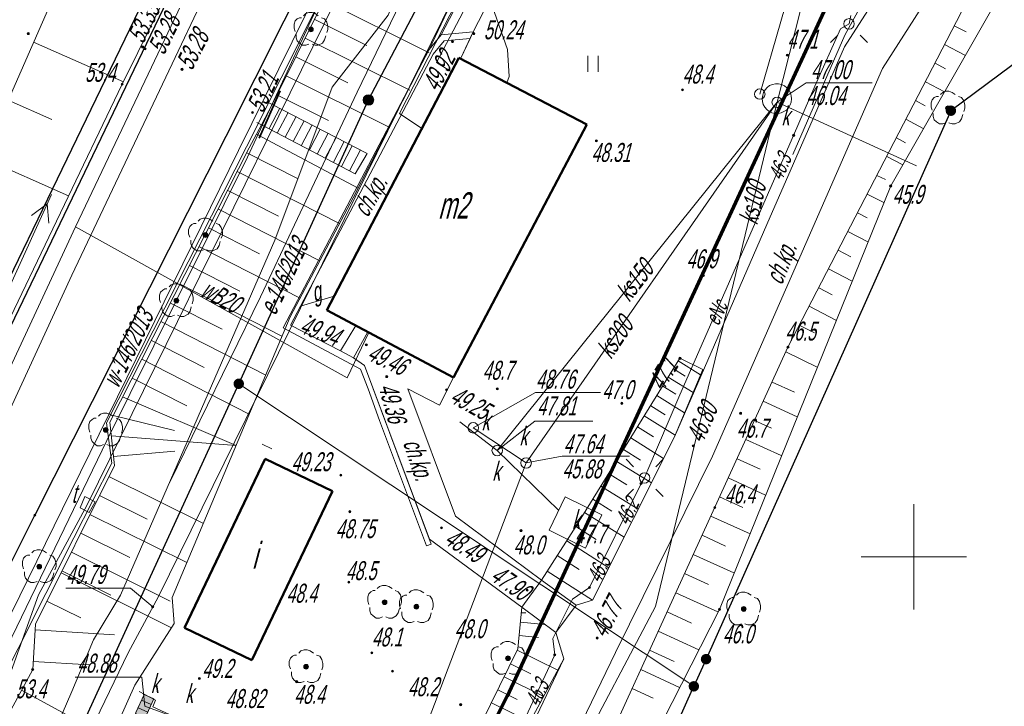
# Model space of a CAD drawing. Header units: millimetres. Extents: x 6567289036 to 6568990308, y 5976640423 to 5977332400.
# Tile 19 of 216: x 6567475559 to 6567522334, y 5976815325 to 5976847912. Entities that reach past the tile are written whole.
import ezdxf

# ---------------------------------------------------------------- set-up
doc = ezdxf.new("R2010")
doc.units = ezdxf.units.MM
doc.layers.add('0_PODKŁADANKI', color=7, linetype='Continuous')
doc.styles.get("Standard").update_dxf_attribs({"font": 'arial.ttf'})

# ---------------------------------------------------------------- blocks, each defined once
blk = doc.blocks.new('L_0_29_2')
at = {"color": 0, "linetype": 'Continuous', "lineweight": 13, "flags": 128}
blk.add_lwpolyline([(0, 0.5), (0, -0.5)], dxfattribs=at)
blk = doc.blocks.new('L_0_29_1')
at = {"color": 0, "linetype": 'Continuous', "lineweight": 13, "flags": 128}
blk.add_lwpolyline([(0, -0.5), (0, 0.5)], dxfattribs=at)
blk = doc.blocks.new('EGBP04_02')
at = {"linetype": 'Continuous', "lineweight": 18}
blk.add_hatch(color=7, dxfattribs=at).paths.add_polyline_path([(0, -0.5, 1), (0, 0.5, 1)])
at = {"color": 0, "linetype": 'Continuous', "lineweight": 18}
blk.add_circle((0, 0), 0.5, dxfattribs=at)
blk = doc.blocks.new('EGBP04_03')
at = {"linetype": 'Continuous', "lineweight": 13}
for color, points in [(7, [(0, -0.5, 1), (0, 0.5, 1)]), (0, [(0, -0.1, 1), (0, 0.1, 1)])]:
    blk.add_hatch(color=color, dxfattribs=at).paths.add_polyline_path(points)
at = {"color": 0, "linetype": 'Continuous', "lineweight": 13}
blk.add_circle((0, 0), 0.1, dxfattribs=at)
blk = doc.blocks.new('RTPW01')
at = {"linetype": 'Continuous', "lineweight": 13}
blk.add_hatch(color=0, dxfattribs=at).paths.add_polyline_path([(0, -0.1, 1), (0, 0.1, 1)])
at = {"color": 0, "linetype": 'Continuous', "lineweight": 13}
blk.add_circle((0, 0), 0.1, dxfattribs=at)
blk = doc.blocks.new('SUUS22_01')
at = {"color": 0, "linetype": 'Continuous', "lineweight": 13}
blk.add_circle((0, 0), 0.5, dxfattribs=at)
blk = doc.blocks.new('SUUS05')
at = {"linetype": 'Continuous', "lineweight": 18}
blk.add_hatch(color=7, dxfattribs=at).paths.add_polyline_path([(-1, 0.5), (-1, -0.5), (1, -0.5), (1, 0.5), (-0.9, 0.5)])
at = {"color": 0, "linetype": 'Continuous', "lineweight": 18, "flags": 128}
for points in [[(-1, 0.5), (-1, -0.5), (1, -0.5), (1, 0.5), (-0.9, 0.5)], [(-0.4, 0.5), (-0.4, -0.5)]]:
    blk.add_lwpolyline(points, close=True, dxfattribs=at)
blk.add_lwpolyline([(0.4, 0.5), (0.4, -0.5)], dxfattribs=at)
blk = doc.blocks.new('SUPE04')
at = {"color": 0, "linetype": 'Continuous', "lineweight": 18, "flags": 128}
for points in [[(0.5, 0), (10, 0)], [(9, 0), (7.4, 0.9)], [(9, 0), (7.4, -0.9)]]:
    blk.add_lwpolyline(points, dxfattribs=at)
blk = doc.blocks.new('SUPS01_08')
at = {"linetype": 'Continuous', "lineweight": 13}
blk.add_hatch(color=0, dxfattribs=at).paths.add_polyline_path([(0, -0.1, 1), (0, 0.1, 1)])
at = {"color": 0, "linetype": 'Continuous', "lineweight": 13}
blk.add_circle((0, 0), 0.1, dxfattribs=at)
blk = doc.blocks.new('OBOP02_01')
at = {"linetype": 'Continuous', "lineweight": 13}
blk.add_hatch(color=0, dxfattribs=at).paths.add_polyline_path([(0, -0.224, 1), (0, 0.224, 1)])
at = {"color": 0, "linetype": 'Continuous', "lineweight": 18, "flags": 128}
for points in [[(-0.9, 1.1), (-1.1, 1.1), (-1.3, 1), (-1.5, 0.8), (-1.6, 0.5), (-1.6, 0.1), (-1.5, -0.2)], [(0.7, 1.3), (0.4, 1.5), (0.1, 1.6), (-0.2, 1.6), (-0.5, 1.5), (-0.7, 1.3)], [(1.5, -0.3), (1.6, 0), (1.6, 0.3), (1.5, 0.7), (1.3, 1), (1, 1.1)], [(-1.4, -0.5), (-1.4, -0.8), (-1.3, -1.1), (-1.1, -1.3), (-0.8, -1.5), (-0.5, -1.5), (-0.2, -1.4)], [(0.1, -1.4), (0.4, -1.5), (0.7, -1.5), (1.1, -1.3), (1.3, -1), (1.4, -0.6)]]:
    blk.add_lwpolyline(points, dxfattribs=at)
at = {"color": 0, "linetype": 'Continuous', "lineweight": 13}
blk.add_circle((0, 0), 0.224, dxfattribs=at)
blk = doc.blocks.new('PTTU04_1')
at = {"color": 0, "linetype": 'Continuous', "lineweight": 18, "flags": 128}
for points in [[(-0.5, 0.7), (-0.5, -0.8)], [(0.5, 0.7), (0.5, -0.8)]]:
    blk.add_lwpolyline(points, dxfattribs=at)
blk = doc.blocks.new('RTPW02')
at = {"linetype": 'Continuous', "lineweight": 13}
blk.add_hatch(color=0, dxfattribs=at).paths.add_polyline_path([(0, -0.1, 1), (0, 0.1, 1)])
at = {"color": 0, "linetype": 'Continuous', "lineweight": 13}
blk.add_circle((0, 0), 0.1, dxfattribs=at)

msp = doc.modelspace()

# ---------------------------------------------------------------- linework, layer by layer
at = {"layer": '0_PODKŁADANKI', "linetype": 'Continuous', "lineweight": 18, "flags": 128}
for points in [[(6567480346.345362, 5976820602.753954), (6567487686.345362, 5976837452.753954), (6567490396.345362, 5976844702.753954), (6567493066.345362, 5976848132.753954), (6567498106.345362, 5976860252.753954), (6567502946.345362, 5976867632.753954), (6567511786.345362, 5976885232.753954), (6567512606.345362, 5976891732.753954), (6567504026.345362, 5976897192.753953), (6567498716.345362, 5976902232.753954), (6567495126.345362, 5976908132.753954), (6567471616.345362, 5976929802.753954), (6567441046.345362, 5976957112.753954), (6567405036.345362, 5976990362.753954), (6567410676.345362, 5976997712.753954), (6567430122.345362, 5977021151.753954)], [(6567482146.345362, 5976820532.753954), (6567504466.345362, 5976865822.753954), (6567513556.345362, 5976883092.753954), (6567502276.345362, 5976890062.753954), (6567497136.345362, 5976896012.753954), (6567492996.345362, 5976899202.753954), (6567480296.345362, 5976917192.753953), (6567463066.345362, 5976932382.753954), (6567438856.345362, 5976950062.753954)], [(6567470116.345362, 5976820702.753954), (6567478206.345362, 5976838082.753954), (6567497636.345362, 5976878882.753954), (6567507256.345362, 5976899352.753954), (6567512766.345362, 5976908482.753954)], [(6567476446.345362, 5976820612.753954), (6567478766.345362, 5976824892.753954), (6567504476.345362, 5976877052.753954), (6567512466.345362, 5976892242.753954), (6567513036.345362, 5976895822.753954), (6567516226.345362, 5976901692.753953), (6567518906.345362, 5976905022.753954)], [(6567496066.345362, 5976845442.753953), (6567495356.345362, 5976845882.753954), (6567503246.345362, 5976860862.753954), (6567513866.345362, 5976886252.753954)], [(6567498306.345362, 5976878652.753954), (6567489036.345362, 5976858962.753954), (6567478036.345362, 5976835782.753954), (6567471066.345362, 5976820692.753953)], [(6567494656.345362, 5976842742.753954), (6567493606.345362, 5976843462.753954), (6567510356.345362, 5976876182.753954)], [(6567502966.345362, 5976808452.753954), (6567508806.345362, 5976819922.753954), (6567516936.345362, 5976840022.753954), (6567522056.345362, 5976848982.753954), (6567526646.345362, 5976853112.753954), (6567531706.345362, 5976854852.753954), (6567538116.345362, 5976858822.753954), (6567541106.345362, 5976864182.753954), (6567541396.345362, 5976869642.753954), (6567546696.345362, 5976874082.753954)], [(6567498706.345362, 5976844912.753954), (6567498806.345362, 5976845212.753954), (6567498726.345362, 5976846502.753954), (6567497586.345362, 5976849762.753954), (6567496246.345362, 5976852372.753954), (6567492646.345362, 5976856832.753954), (6567490866.345362, 5976859512.753954), (6567489856.345362, 5976863242.753954), (6567491206.345362, 5976869142.753954)], [(6567510716.345362, 5976844382.753954), (6567515706.345362, 5976861632.753954), (6567508066.345362, 5976867952.753954)], [(6567516466.345362, 5976863432.753954), (6567511546.345362, 5976843992.753954), (6567498246.345362, 5976827462.753954)], [(6567512286.345362, 5976841512.753954), (6567514756.345362, 5976847172.753954), (6567518166.345362, 5976853382.753954)], [(6567489996.345362, 5976848832.753954), (6567495006.345362, 5976846342.753954)], [(6567515046.345362, 5976848112.753954), (6567514956.345362, 5976847712.753954), (6567514556.345362, 5976847482.753954), (6567513326.345362, 5976844762.753954), (6567512326.345362, 5976842422.753954), (6567506926.345362, 5976830102.753954), (6567505406.345362, 5976826542.753954), (6567505246.345362, 5976826162.753954), (6567505076.345362, 5976825902.753954), (6567502626.345362, 5976820962.753954)], [(6567489556.345362, 5976847932.753954), (6567492056.345362, 5976846692.753953)], [(6567512326.345362, 5976842422.753954), (6567513326.345362, 5976844762.753954), (6567514556.345362, 5976847482.753954)], [(6567520526.345362, 5976847332.753954), (6567519956.345362, 5976847622.753954)], [(6567489116.345362, 5976847032.753954), (6567494086.345362, 5976844562.753954)], [(6567514426.345362, 5976847182.753954), (6567514073.345361, 5976846829.753954)], [(6567515487.345362, 5976847182.753954), (6567515840.345361, 5976846829.753954)], [(6567476210.211962, 5976846844.216115), (6567480483.672103, 5976844968.678226)], [(6567520466.345362, 5976846222.753954), (6567519496.345362, 5976846742.753954)], [(6567488676.345362, 5976846142.753954), (6567491146.345362, 5976844912.753954)], [(6567519536.345362, 5976845572.753954), (6567519046.345362, 5976845852.753954)], [(6567488216.345362, 5976845252.753954), (6567493146.345362, 5976842802.753954)], [(6567511546.345362, 5976843992.753954), (6567512926.345362, 5976844912.753954), (6567516063.345362, 5976844912.753954)], [(6567519486.345362, 5976844482.753954), (6567518586.345362, 5976844962.753954)], [(6567487776.345362, 5976844352.753954), (6567490236.345362, 5976843132.753954)], [(6567475004.57342, 5976844097.138446), (6567477093.583185, 5976843180.313009)], [(6567487556.345362, 5976843892.753954), (6567487046.345362, 5976842922.753954)], [(6567492066.345362, 5976841562.753954), (6567487556.345362, 5976843892.753954)], [(6567511546.345362, 5976843992.753954), (6567499616.345362, 5976826872.753954)], [(6567505766.345362, 5976820062.753954), (6567511546.345362, 5976843992.753954)], [(6567518166.345362, 5976840972.753954), (6567511546.345362, 5976843992.753954)], [(6567518576.345362, 5976843822.753954), (6567518116.345362, 5976844072.753954)], [(6567487416.345362, 5976842742.753954), (6567487916.345362, 5976843712.753954)], [(6567487796.345362, 5976842532.753954), (6567488306.345362, 5976843502.753954)], [(6567488166.345362, 5976842342.753954), (6567488686.345362, 5976843312.753954)], [(6567487046.345362, 5976842922.753954), (6567491496.345362, 5976840602.753954)], [(6567488556.345362, 5976842132.753954), (6567489066.345362, 5976843112.753954)], [(6567488936.345362, 5976841932.753954), (6567489446.345362, 5976842922.753954)], [(6567518486.345362, 5976842742.753954), (6567517656.345362, 5976843192.753953)], [(6567486816.345362, 5976842482.753954), (6567491646.345362, 5976839922.753954)], [(6567489326.345362, 5976841742.753954), (6567489826.345362, 5976842722.753954)], [(6567489696.345362, 5976841532.753954), (6567490216.345362, 5976842522.753954)], [(6567490076.345362, 5976841342.753954), (6567490586.345362, 5976842322.753954)], [(6567490466.345362, 5976841142.753954), (6567490976.345362, 5976842132.753954)], [(6567490846.345362, 5976840942.753953), (6567491356.345362, 5976841932.753954)], [(6567517636.345362, 5976842072.753954), (6567517206.345362, 5976842302.753954)], [(6567486346.345362, 5976841592.753954), (6567488786.345362, 5976840362.753954)], [(6567491226.345362, 5976840742.753954), (6567491746.345362, 5976841742.753954)], [(6567491496.345362, 5976840602.753954), (6567492066.345362, 5976841562.753954)], [(6567517506.345362, 5976841022.753954), (6567516746.345362, 5976841412.753954)], [(6567473798.934877, 5976841350.060781), (6567477882.8704, 5976839557.701531)], [(6567485896.345362, 5976840712.753954), (6567490756.345362, 5976838232.753954)], [(6567516696.345362, 5976840322.753954), (6567516276.345362, 5976840522.753954)], [(6567485446.345362, 5976839812.753954), (6567487856.345362, 5976838582.753954)], [(6567516606.345362, 5976839232.753954), (6567515816.345362, 5976839632.753954)], [(6567484996.345362, 5976838922.753954), (6567489816.345362, 5976836462.753954)], [(6567515826.345362, 5976838512.753954), (6567515356.345362, 5976838752.753954)], [(6567478206.345362, 5976838082.753954), (6567491116.345362, 5976830912.753954), (6567492146.345362, 5976833062.753954)], [(6567484526.345362, 5976838032.753954), (6567486946.345362, 5976836802.753954)], [(6567515856.345362, 5976837362.753954), (6567514906.345362, 5976837852.753954)], [(6567484076.345362, 5976837142.753954), (6567488876.345362, 5976834692.753953)], [(6567515036.345362, 5976836662.753954), (6567514436.345362, 5976836972.753954)], [(6567483626.345362, 5976836252.753954), (6567486016.345362, 5976835032.753954)], [(6567515106.345362, 5976835502.753954), (6567513976.345362, 5976836092.753954)], [(6567483176.345362, 5976835352.753954), (6567488016.345362, 5976832892.753954)], [(6567514156.345362, 5976834852.753954), (6567513516.345362, 5976835192.753953)], [(6567482716.345362, 5976834462.753954), (6567485176.345362, 5976833222.753954)], [(6567490506.345362, 5976834782.753954), (6567488946.345362, 5976834332.753954)], [(6567514336.345362, 5976833652.753954), (6567513066.345362, 5976834312.753954)], [(6567482266.345362, 5976833582.753954), (6567487246.345362, 5976831042.753954)], [(6567513316.345362, 5976833052.753954), (6567512596.345362, 5976833412.753954)], [(6567481816.345362, 5976832682.753954), (6567484326.345362, 5976831402.753954)], [(6567513446.345362, 5976831422.753954), (6567511956.345362, 5976832142.753954)], [(6567481366.345362, 5976831792.753954), (6567486466.345362, 5976829192.753953)], [(6567506846.345362, 5976831722.753954), (6567507906.345362, 5976831062.753954)], [(6567506616.345362, 5976831342.753954), (6567507176.345362, 5976830992.753954)], [(6567480896.345362, 5976830902.753954), (6567483496.345362, 5976829582.753954)], [(6567506366.345362, 5976830942.753953), (6567507546.345362, 5976830212.753954)], [(6567511306.345362, 5976830712.753954), (6567512366.345362, 5976830232.753954)], [(6567497106.345362, 5976828542.753954), (6567500066.345362, 5976830222.753954), (6567503158.345362, 5976830222.753954)], [(6567506106.345362, 5976830512.753954), (6567506726.345362, 5976830132.753954)], [(6567480446.345362, 5976830012.753954), (6567485836.345362, 5976827702.753954)], [(6567505826.345362, 5976830072.753954), (6567507146.345362, 5976829252.753954)], [(6567512486.345362, 5976829062.753954), (6567510876.345362, 5976829812.753954)], [(6567505536.345362, 5976829592.753954), (6567506226.345362, 5976829162.753954)], [(6567479996.345362, 5976829122.753954), (6567482916.345362, 5976828412.753954)], [(6567496476.345362, 5976828822.753954), (6567498246.345362, 5976827462.753954), (6567501166.345362, 5976824622.753954)], [(6567498246.345362, 5976827462.753954), (6567500026.345362, 5976828862.753954), (6567502786.345362, 5976828862.753954)], [(6567505226.345362, 5976829102.753954), (6567506696.345362, 5976828192.753953)], [(6567511276.345362, 5976828522.753954), (6567510466.345362, 5976828892.753954)], [(6567497106.345362, 5976828542.753954), (6567499616.345362, 5976826872.753954)], [(6567504906.345362, 5976828592.753954), (6567505666.345362, 5976828112.753954)], [(6567479916.345362, 5976828162.753954), (6567485836.345362, 5976827702.753954)], [(6567504586.345362, 5976828062.753954), (6567506146.345362, 5976827082.753954)], [(6567511736.345362, 5976827222.753954), (6567510056.345362, 5976827992.753954)], [(6567480006.345362, 5976827172.753954), (6567482926.345362, 5976827432.753954)], [(6567504246.345362, 5976827512.753954), (6567505056.345362, 5976827012.753954)], [(6567499616.345362, 5976826872.753954), (6567501336.345362, 5976827192.753953), (6567504530.345362, 5976827192.753953)], [(6567503896.345362, 5976826952.753954), (6567505566.345362, 5976825922.753954)], [(6567504716.345362, 5976826693.753956), (6567504363.345362, 5976827046.753954)], [(6567505777.345362, 5976826693.753956), (6567506130.345362, 5976827046.753954)], [(6567509636.345362, 5976827072.753954), (6567510736.345362, 5976826582.753954)], [(6567499616.345362, 5976826872.753954), (6567487986.345362, 5976796262.753954)], [(6567479796.345362, 5976826232.753954), (6567484286.345362, 5976824002.753954)], [(6567503536.345362, 5976826372.753954), (6567504396.345362, 5976825842.753954)], [(6567510986.345362, 5976825352.753954), (6567509216.345362, 5976826172.753954)], [(6567503166.345362, 5976825772.753954), (6567504936.345362, 5976824672.753954)], [(6567504716.345362, 5976825632.753954), (6567504363.345362, 5976825279.753954)], [(6567505777.345362, 5976825632.753954), (6567506130.345362, 5976825279.753954)], [(6567479356.345362, 5976825332.753954), (6567481616.345362, 5976824202.753954)], [(6567502786.345362, 5976825162.753954), (6567503696.345362, 5976824592.753954)], [(6567508806.345362, 5976825262.753954), (6567509906.345362, 5976824752.753954)], [(6567478896.345362, 5976824432.753954), (6567483496.345362, 5976822152.753954)], [(6567502386.345362, 5976824522.753954), (6567504276.345362, 5976823352.753954)], [(6567510256.345362, 5976823502.753954), (6567508396.345362, 5976824342.753954)], [(6567501976.345362, 5976823862.753954), (6567502946.345362, 5976823242.753954)], [(6567478456.345362, 5976823542.753954), (6567480786.345362, 5976822392.753954)], [(6567501546.345362, 5976823182.753954), (6567503546.345362, 5976821902.753954)], [(6567507976.345362, 5976823442.753953), (6567509096.345362, 5976822922.753954)], [(6567478016.345362, 5976822642.753954), (6567482706.345362, 5976820312.753954)], [(6567501096.345362, 5976822482.753954), (6567502136.345362, 5976821812.753954)], [(6567509486.345362, 5976821662.753954), (6567507556.345362, 5976822522.753954)], [(6567477522.067331, 5976821663.92367), (6567482774.195398, 5976819048.322042)], [(6567477566.345362, 5976821752.753954), (6567479886.345362, 5976820602.753954)], [(6567500616.345362, 5976821732.753954), (6567502766.345362, 5976820362.753954)], [(6567507146.345362, 5976821622.753954), (6567508276.345362, 5976821102.753954)], [(6567481876.345362, 5976820042.753954), (6567480816.345362, 5976820932.753954), (6567477743.345362, 5976820932.753954)], [(6567502626.345362, 5976820962.753954), (6567501826.345362, 5976820412.753954), (6567500886.345362, 5976818542.753954), (6567500976.345362, 5976817762.753954), (6567498316.345362, 5976812092.753954), (6567494526.345362, 5976803922.753954), (6567494286.345362, 5976803502.753954)], [(6567476446.345362, 5976820612.753954), (6567474606.345362, 5976815492.753954), (6567472876.345362, 5976811702.753954), (6567471046.345362, 5976808072.753954), (6567469506.345362, 5976804962.753954), (6567467976.345362, 5976801952.753954), (6567466516.345362, 5976799092.753954), (6567465066.345362, 5976796142.753954), (6567463986.345362, 5976793832.753954), (6567462256.345362, 5976790252.753954), (6567460636.345362, 5976787002.753954), (6567458586.345362, 5976783072.753954), (6567457166.345362, 5976778992.753954)], [(6567480346.345362, 5976820602.753954), (6567479066.345362, 5976818482.753954), (6567478036.345362, 5976816032.753954), (6567477116.345362, 5976813902.753954), (6567476616.345362, 5976812682.753954), (6567475216.345362, 5976809562.753954), (6567474516.345362, 5976808292.753954), (6567472426.345362, 5976804412.753954), (6567471016.345362, 5976801882.753954), (6567470146.345362, 5976800432.753954), (6567469146.345362, 5976798652.753954), (6567467656.345362, 5976795982.753954), (6567465936.345362, 5976792432.753954), (6567464336.345362, 5976789332.753954), (6567463256.345362, 5976787132.753954), (6567461866.345362, 5976784452.753954), (6567460176.345362, 5976781222.753954), (6567458476.345362, 5976777772.753954)], [(6567482146.345362, 5976820532.753954), (6567480706.345362, 5976817862.753954), (6567479166.345362, 5976814652.753954), (6567478486.345362, 5976813092.753954), (6567477206.345362, 5976810522.753954), (6567475736.345362, 5976807612.753954), (6567474326.345362, 5976804902.753954), (6567472676.345362, 5976801482.753954), (6567470816.345362, 5976797782.753954), (6567468736.345362, 5976793522.753954), (6567466966.345362, 5976789862.753954), (6567465176.345362, 5976786432.753954), (6567464706.345362, 5976785322.753954), (6567461586.345362, 5976779222.753954)], [(6567501826.345362, 5976820412.753954), (6567500886.345362, 5976818542.753954)], [(6567508726.345362, 5976819802.753954), (6567506736.345362, 5976820702.753954)], [(6567505766.345362, 5976820062.753954), (6567501876.345362, 5976812722.753954), (6567499036.345362, 5976807082.753954), (6567497256.345362, 5976803172.753954), (6567495516.345362, 5976798852.753954), (6567494006.345362, 5976795472.753954), (6567493446.345362, 5976793922.753954), (6567490996.345362, 5976788162.753954), (6567485656.345362, 5976775352.753954), (6567484836.345362, 5976771452.753954), (6567483686.345362, 5976765692.753953), (6567482776.345362, 5976760932.753954), (6567482286.345362, 5976758112.753954), (6567481576.345362, 5976754832.753954), (6567480616.345362, 5976750252.753954), (6567480386.345362, 5976749012.753954), (6567465696.345362, 5976721332.753954), (6567453616.345362, 5976721992.753954), (6567437686.345362, 5976719322.753954)], [(6567476853.387566, 5976820321.214703), (6567478458.826458, 5976819521.693341)], [(6567499386.345362, 5976819762.753954), (6567499596.345362, 5976819752.753954)], [(6567506316.345362, 5976819802.753954), (6567507466.345362, 5976819272.753954)], [(6567476289.876891, 5976818950.390818), (6567480064.26535, 5976818722.171982)], [(6567499346.345362, 5976819322.753954), (6567500496.345362, 5976819212.753954)], [(6567499286.345362, 5976818682.753954), (6567500206.345362, 5976818592.753954)], [(6567507826.345362, 5976818002.753954), (6567505896.345362, 5976818892.753954)], [(6567499186.345362, 5976817982.753954), (6567501116.345362, 5976817032.753954)], [(6567505486.345362, 5976817982.753954), (6567506646.345362, 5976817442.753953)], [(6567476199.344562, 5976817453.125344), (6567478870.999237, 5976817291.583434)], [(6567498876.345362, 5976817342.753954), (6567499836.345362, 5976816872.753954)], [(6567481496.345362, 5976815332.753954), (6567481366.345362, 5976816712.753954), (6567478197.345362, 5976816712.753954)], [(6567498576.345362, 5976816722.753954), (6567500456.345362, 5976815792.753954)], [(6567506906.345362, 5976816222.753954), (6567505066.345362, 5976817072.753954)], [(6567505646.345362, 5976815712.753954), (6567504656.345362, 5976816162.753954)], [(6567475643.287267, 5976816088.954084), (6567479890.717216, 5976813787.54403)], [(6567498266.345362, 5976816102.753954), (6567499196.345362, 5976815642.753954)], [(6567481496.345362, 5976815332.753954), (6567483436.345362, 5976814622.753954), (6567482086.345362, 5976811722.753954), (6567479386.345362, 5976805912.753954), (6567473106.345362, 5976792452.753954), (6567472896.345362, 5976792002.753954), (6567471716.345362, 5976789462.753954), (6567464356.345362, 5976773692.753953), (6567463876.345362, 5976772642.753954)], [(6567497966.345362, 5976815492.753954), (6567499806.345362, 5976814592.753954)]]:
    msp.add_lwpolyline(points, dxfattribs=at)
at = {"layer": '0_PODKŁADANKI', "lineweight": 70, "flags": 128}
msp.add_lwpolyline([(6567404736.345362, 5976739422.753954), (6567351762.778372, 5976777404.141075), (6567366146.075858, 5976800736.645169), (6567331457.154829, 5976823648.519215), (6567352156.941767, 5976859663.035738), (6567388004.251012, 5976922023.146966), (6567434454.322674, 5977002407.900146), (6567546736.345362, 5976901322.753954), (6567526086.345362, 5976874932.753954), (6567498709.432438, 5976815801.160638), (6567474536.620397, 5976767698.485344), (6567446143.972124, 5976711666.871627)], close=True, dxfattribs=at)
at = {"layer": '0_PODKŁADANKI', "lineweight": 18, "flags": 128}
for points in [[(6567449134.817936, 5976779404.531639), (6567454236.345362, 5976777252.753954), (6567464506.345362, 5976798032.753954), (6567467016.345362, 5976803182.753954), (6567478006.345362, 5976825532.753954), (6567485946.345362, 5976841702.753954), (6567494236.345362, 5976858472.753954), (6567499396.345362, 5976869502.753954), (6567502465.989774, 5976876243.240166), (6567511319.540383, 5976895478.272625), (6567514516.345362, 5976900872.753954), (6567516966.608269, 5976904885.300871), (6567519686.345362, 5976908172.753954), (6567522786.345362, 5976911422.753954), (6567524396.345362, 5976912882.753954), (6567525986.345362, 5976914212.753954), (6567532386.345364, 5976917612.753954)], [(6567519650.446234, 5976908129.361268), (6567520046.345362, 5976907792.753954), (6567517826.345362, 5976905112.753954), (6567513976.345362, 5976898922.753954), (6567512086.345362, 5976895132.753954), (6567506336.345362, 5976883212.753954), (6567501966.345362, 5976873542.753954), (6567494286.345362, 5976857822.753954), (6567489921.774388, 5976849030.083811), (6567486386.345364, 5976841392.753954), (6567479696.345362, 5976827932.753954), (6567472706.345362, 5976813502.753954), (6567466666.345362, 5976801302.753954), (6567460756.345362, 5976789072.753954), (6567453626.345362, 5976774502.753954), (6567449662.205529, 5976776664.751998)], [(6567512236.345362, 5976895652.753954), (6567511886.345362, 5976894862.753954), (6567508986.345362, 5976889362.753954), (6567502656.345362, 5976876612.753954), (6567501126.345362, 5976873642.753954), (6567500216.345362, 5976871942.753953), (6567493626.345362, 5976858832.753954), (6567485356.345362, 5976842362.753954), (6567476276.345362, 5976824392.753954)], [(6567513236.345362, 5976895252.753954), (6567509926.345362, 5976888842.753954), (6567504076.345362, 5976877152.753954), (6567503606.345362, 5976876142.753954), (6567501146.345362, 5976871402.753954), (6567494586.345362, 5976858302.753954), (6567486326.345362, 5976841882.753954), (6567479676.345362, 5976828772.753954), (6567479936.345362, 5976826862.753954), (6567478136.345362, 5976823322.753954)], [(6567514286.345362, 5976886652.753954), (6567512916.345362, 5976880522.753954), (6567506656.345362, 5976868732.753954), (6567505906.345362, 5976867272.753954), (6567505006.345362, 5976865452.753954), (6567504356.345362, 5976864192.753953), (6567499866.345362, 5976855442.753953), (6567495586.345362, 5976847192.753953), (6567497106.345362, 5976847342.753954), (6567501006.345362, 5976854932.753954), (6567505486.345362, 5976863792.753954), (6567506026.345362, 5976864942.753953), (6567507046.345362, 5976866692.753953), (6567516076.345362, 5976861902.753954)], [(6567503696.345362, 5976876082.753954), (6567501236.345362, 5976871322.753954), (6567494686.345362, 5976858232.753954), (6567487556.345362, 5976843892.753954)], [(6567491396.345362, 5976839452.753954), (6567494916.345362, 5976846332.753954), (6567495006.345362, 5976846502.753954), (6567499376.345362, 5976855742.753954), (6567505916.345362, 5976869102.753954), (6567508386.345362, 5976873702.753954)], [(6567448176.345362, 5976782492.753954), (6567452685.296618, 5976793356.310603), (6567459350.971584, 5976806081.755653), (6567464125.905771, 5976816118.104007), (6567465211.040397, 5976816385.226133), (6567467931.509622, 5976822457.762691), (6567466496.217682, 5976824284.65203), (6567471049.30739, 5976835084.965555), (6567480183.92011, 5976855898.409843), (6567483200.384007, 5976865025.027401), (6567494364.231229, 5976873543.305555)], [(6567535226.345362, 5976870162.753954), (6567525916.345362, 5976859212.753954), (6567524086.345362, 5976857352.753954), (6567523106.345362, 5976857072.753954), (6567522376.345362, 5976856282.753954), (6567522046.345362, 5976855502.753954), (6567518126.345362, 5976851902.753954), (6567514736.345362, 5976846622.753954), (6567511056.345362, 5976838192.753953)], [(6567512906.345362, 5976837282.753954), (6567516546.345362, 5976845602.753954), (6567519706.345362, 5976850532.753954), (6567524856.345362, 5976855312.753954), (6567527046.345362, 5976857382.753954), (6567536866.345362, 5976868832.753954)], [(6567504816.345362, 5976868192.753953), (6567492126.345362, 5976844102.753954)], [(6567482669.918218, 5976825936.841504), (6567486996.345362, 5976834762.753954), (6567491586.345362, 5976844472.753954), (6567495676.345364, 5976852932.753954), (6567502642.162951, 5976867168.938625)], [(6567491306.345362, 5976867062.753954), (6567488546.345362, 5976861272.753954), (6567480426.345362, 5976844852.753954), (6567471626.345362, 5976826532.753954)], [(6567465376.345362, 5976815652.753954), (6567486536.345362, 5976859362.753954)], [(6567491996.345362, 5976781442.753953), (6567497186.345362, 5976793062.753954), (6567502966.345362, 5976808452.753954), (6567508806.345362, 5976819922.753954), (6567516936.345362, 5976840022.753954), (6567522056.345362, 5976848982.753954), (6567526646.345362, 5976853112.753954), (6567531706.345362, 5976854852.753954), (6567538116.345362, 5976858822.753954)], [(6567535276.345362, 5976858602.753954), (6567521446.345362, 5976850492.753954), (6567512056.345362, 5976832372.753954), (6567497726.345362, 5976800982.753954), (6567494216.345362, 5976793792.753954), (6567491116.345362, 5976786012.753954), (6567490366.345362, 5976782512.753954)], [(6567519796.345362, 5976843592.753954), (6567532986.345362, 5976853392.753954)], [(6567496506.345362, 5976846052.753954), (6567497106.345362, 5976847342.753954)], [(6567492126.345362, 5976844102.753954), (6567485966.345362, 5976830632.753954)], [(6567508166.345362, 5976817562.753954), (6567519796.345362, 5976843592.753954)], [(6567487046.345362, 5976842922.753954), (6567486466.345362, 5976841822.753954), (6567479836.345362, 5976828812.753954), (6567480056.345362, 5976826752.753954), (6567476306.345362, 5976819222.753954), (6567476176.345362, 5976817072.753954)], [(6567481028.747219, 5976816329.567313), (6567482903.098593, 5976819249.104954), (6567482806.345362, 5976820492.753954), (6567488406.345362, 5976833802.753954), (6567491396.345362, 5976839452.753954)], [(6567497026.345362, 5976808392.753954), (6567501416.345362, 5976817582.753954), (6567501026.345362, 5976818822.753954), (6567501996.345362, 5976820122.753954), (6567502776.345362, 5976820362.753954), (6567506666.345362, 5976828112.753954), (6567511056.345362, 5976838192.753953)], [(6567512906.345362, 5976837282.753954), (6567508476.345362, 5976827202.753954), (6567503866.345362, 5976817872.753954), (6567498826.345362, 5976807462.753954)], [(6567485966.345362, 5976830632.753954), (6567471896.345362, 5976799982.753954)], [(6567485966.345362, 5976830632.753954), (6567507586.345362, 5976816272.753954)], [(6567476276.345362, 5976824392.753954), (6567466996.345362, 5976805882.753954), (6567457906.345362, 5976787632.753954), (6567448406.345362, 5976768552.753954), (6567440376.345362, 5976752772.753954), (6567430996.345362, 5976734122.753954), (6567421566.345362, 5976715642.753954)], [(6567478136.345362, 5976823322.753954), (6567468856.345362, 5976804912.753954), (6567459866.345362, 5976786642.753954), (6567458416.345362, 5976783862.753954), (6567457606.345362, 5976782242.753954), (6567450356.345362, 5976767582.753954), (6567442226.345362, 5976751812.753954), (6567432846.345362, 5976733172.753954), (6567430656.345362, 5976728772.753954), (6567426796.345362, 5976721092.753954), (6567423396.345362, 5976714652.753954), (6567418288.345362, 5976705684.753954)], [(6567507586.345362, 5976816272.753954), (6567508166.345362, 5976817562.753954)], [(6567476176.345362, 5976817072.753954), (6567469506.345362, 5976804762.753954), (6567460006.345362, 5976786582.753954), (6567458536.345362, 5976783852.753954)], [(6567461956.345362, 5976773432.753954), (6567468986.345362, 5976788772.753954), (6567472306.345362, 5976797562.753954), (6567472411.366419, 5976798291.421489), (6567472858.647405, 5976798079.974679), (6567481028.747219, 5976816329.567313)], [(6567494696.345362, 5976787422.753954), (6567507586.345362, 5976816272.753954)], [(6567481236.345362, 5976816032.753954), (6567482006.345362, 5976815612.753954), (6567481886.345362, 5976815292.753954), (6567492336.345362, 5976810502.753954), (6567489906.345362, 5976805112.753954), (6567490686.345362, 5976804722.753954), (6567489406.345362, 5976801922.753954), (6567488636.345362, 5976802262.753954), (6567482086.345362, 5976788062.753954), (6567482866.345362, 5976787682.753954), (6567481796.345362, 5976785332.753954), (6567480976.345362, 5976785732.753954), (6567476636.345362, 5976775922.753954), (6567478816.345362, 5976774912.753954), (6567483196.345362, 5976784712.753954), (6567481796.345362, 5976785332.753954)]]:
    msp.add_lwpolyline(points, dxfattribs=at)
at = {"layer": '0_PODKŁADANKI', "linetype": 'Continuous', "lineweight": 25, "flags": 128}
for points in [[(6567512236.345362, 5976895652.753954), (6567511886.345362, 5976894862.753954), (6567508986.345362, 5976889362.753954), (6567502656.345362, 5976876612.753954), (6567501126.345362, 5976873642.753954), (6567500216.345362, 5976871942.753953), (6567493626.345362, 5976858832.753954), (6567485356.345362, 5976842362.753954), (6567476276.345362, 5976824392.753954)], [(6567497306.345362, 5976879662.753954), (6567497176.345362, 5976879402.753954), (6567495756.345362, 5976876292.753954), (6567494936.345362, 5976874642.753954), (6567491306.345362, 5976867062.753954), (6567488546.345362, 5976861272.753954), (6567480586.345362, 5976844712.753954), (6567471776.345362, 5976826432.753954)], [(6567492126.345362, 5976844102.753954), (6567504816.345362, 5976868192.753953)], [(6567465376.345362, 5976815652.753954), (6567486536.345362, 5976859362.753954)], [(6567532986.345362, 5976853392.753954), (6567519796.345362, 5976843592.753954)], [(6567485966.345362, 5976830632.753954), (6567492126.345362, 5976844102.753954)], [(6567519796.345362, 5976843592.753954), (6567508166.345362, 5976817562.753954)], [(6567471896.345362, 5976799982.753954), (6567485966.345362, 5976830632.753954)], [(6567421566.345362, 5976715642.753954), (6567430996.345362, 5976734122.753954), (6567440376.345362, 5976752772.753954), (6567448406.345362, 5976768552.753954), (6567457906.345362, 5976787632.753954), (6567466996.345362, 5976805882.753954), (6567476276.345362, 5976824392.753954)], [(6567508166.345362, 5976817562.753954), (6567507586.345362, 5976816272.753954)], [(6567494696.345362, 5976787422.753954), (6567507586.345362, 5976816272.753954)]]:
    msp.add_lwpolyline(points, dxfattribs=at)
at = {"layer": '0_PODKŁADANKI', "linetype": 'Continuous', "lineweight": 18, "flags": 128}
for points in [[(6567497106.345362, 5976847342.753954), (6567496966.345362, 5976847022.753954), (6567495726.345362, 5976846912.753954), (6567495196.345362, 5976846282.753954), (6567488426.345362, 5976833412.753954), (6567490806.345362, 5976832192.753953), (6567491416.345362, 5976831862.753954), (6567491946.345362, 5976831502.753954), (6567495106.345362, 5976823022.753954), (6567494886.345362, 5976822932.753954), (6567492656.345362, 5976828892.753954), (6567492116.345362, 5976830392.753954), (6567491746.345362, 5976831332.753954), (6567488076.345362, 5976833292.753954), (6567495006.345362, 5976846502.753954), (6567495586.345362, 5976847192.753953)], [(6567512226.345362, 5976844152.753954), (6567512206.345362, 5976844002.753954), (6567512166.345362, 5976843872.753954), (6567512096.345362, 5976843742.753954), (6567511996.345362, 5976843632.753954), (6567511866.345362, 5976843552.753954), (6567511736.345362, 5976843492.753954), (6567511586.345362, 5976843462.753954), (6567511446.345362, 5976843462.753954), (6567511296.345362, 5976843492.753954), (6567511166.345362, 5976843562.753954), (6567511056.345362, 5976843652.753954), (6567510956.345362, 5976843762.753954), (6567510886.345362, 5976843892.753954), (6567510846.345362, 5976844022.753954), (6567510826.345362, 5976844172.753954), (6567510856.345362, 5976844322.753954), (6567510896.345362, 5976844452.753954), (6567510966.345362, 5976844582.753954), (6567511066.345362, 5976844692.753953), (6567511186.345362, 5976844782.753954), (6567511316.345362, 5976844832.753954), (6567511466.345362, 5976844862.753954), (6567511606.345362, 5976844862.753954), (6567511756.345362, 5976844832.753954), (6567511886.345362, 5976844772.753954), (6567512006.345362, 5976844672.753954), (6567512106.345362, 5976844562.753954), (6567512176.345362, 5976844432.753954), (6567512216.345362, 5976844302.753954)], [(6567492096.345362, 5976833092.753954), (6567491416.345362, 5976831862.753954), (6567490806.345362, 5976832192.753953), (6567491526.345362, 5976833402.753954)], [(6567478656.345362, 5976825282.753954), (6567479146.345362, 5976825032.753954), (6567478856.345362, 5976824522.753954), (6567478436.345362, 5976824742.753954)], [(6567501476.345362, 5976825262.753954), (6567503216.345362, 5976824412.753954), (6567502446.345362, 5976822832.753954), (6567500716.345362, 5976823682.753954)], [(6567501996.345362, 5976820122.753954), (6567501026.345362, 5976818822.753954), (6567499406.345362, 5976820022.753954), (6567500346.345362, 5976821312.753954)]]:
    msp.add_lwpolyline(points, close=True, dxfattribs=at)
at = {"layer": '0_PODKŁADANKI', "lineweight": 18, "flags": 128}
for points in [[(6567496966.345362, 5976847022.753954), (6567496506.345362, 5976846052.753954), (6567496416.345362, 5976846102.753954), (6567490156.345362, 5976834122.753954), (6567491526.345362, 5976833402.753954), (6567490806.345362, 5976832192.753953), (6567488426.345362, 5976833412.753954), (6567495196.345362, 5976846282.753954), (6567495726.345362, 5976846912.753954)], [(6567492096.345362, 5976833092.753954), (6567496166.345362, 5976830932.753954), (6567495506.345362, 5976829612.753954), (6567493996.345362, 5976830392.753954), (6567496256.345362, 5976824342.753954), (6567500346.345362, 5976821312.753954), (6567499406.345362, 5976820022.753954), (6567495026.345362, 5976823262.753954), (6567491946.345362, 5976831502.753954), (6567491416.345362, 5976831862.753954)], [(6567508006.345362, 5976831302.753954), (6567506666.345362, 5976828112.753954), (6567502776.345362, 5976820362.753954), (6567501996.345362, 5976820122.753954), (6567500346.345362, 5976821312.753954), (6567502006.345362, 5976823902.753954), (6567506926.345362, 5976831842.753954)], [(6567501026.345362, 5976818822.753954), (6567501416.345362, 5976817582.753954), (6567496586.345362, 5976808612.753954), (6567494286.345362, 5976804912.753954), (6567494906.345362, 5976809262.753954), (6567499226.345362, 5976818052.753954), (6567499406.345362, 5976820022.753954)]]:
    msp.add_lwpolyline(points, close=True, dxfattribs=at)
at = {"layer": '0_PODKŁADANKI', "linetype": 'Continuous', "lineweight": 50, "flags": 128}
for points in [[(6567490156.345362, 5976834122.753954), (6567496416.345362, 5976846102.753954)], [(6567496416.345362, 5976846102.753954), (6567502496.345362, 5976842942.753953)], [(6567502496.345362, 5976842942.753953), (6567496166.345362, 5976830932.753954)], [(6567496166.345362, 5976830932.753954), (6567490156.345362, 5976834122.753954)], [(6567483386.345362, 5976819052.753954), (6567487216.345362, 5976827072.753954)], [(6567487216.345362, 5976827072.753954), (6567490416.345362, 5976825532.753954)], [(6567490416.345362, 5976825532.753954), (6567486586.345362, 5976817512.753954)], [(6567486586.345362, 5976817512.753954), (6567483386.345362, 5976819052.753954)]]:
    msp.add_lwpolyline(points, dxfattribs=at)
at = {"layer": '0_PODKŁADANKI', "lineweight": 35, "flags": 128}
msp.add_lwpolyline([(6567487926.345362, 5976844532.753954), (6567486936.345362, 5976842282.753954)], dxfattribs=at)
at = {"layer": '0_PODKŁADANKI', "linetype": 'Continuous', "lineweight": 13, "flags": 128}
for points in [[(6567518036.345362, 5976819922.753954), (6567518036.345362, 5976824922.753954)], [(6567515536.345362, 5976822422.753954), (6567520536.345362, 5976822422.753954)]]:
    msp.add_lwpolyline(points, dxfattribs=at)
at = {"layer": '0_PODKŁADANKI', "linetype": 'Continuous', "lineweight": 18}
for centre in [(6567514956.345362, 5976847712.753954), (6567505246.345362, 5976826162.753954)]:
    msp.add_circle(centre, 250, dxfattribs=at)
at = {"layer": '0_PODKŁADANKI'}
for p in [(6567481402.602025, 5976846620.231063), (6567481521.93117, 5976846530.733501), (6567483271.224226, 5976845556.697034), (6567486619.331767, 5976843511.029963)]:
    msp.add_point(p, dxfattribs=at)

# ---------------------------------------------------------------- block references
at = {"layer": '0_PODKŁADANKI', "linetype": 'Continuous', "xscale": 500, "yscale": 500, "zscale": 500}
for name, p in [('OBOP02_01', (6567489396.345362, 5976847452.753954)), ('RTPW01', (6567475966.345362, 5976847252.753954)), ('RTPW01', (6567497136.345362, 5976847252.753954)), ('RTPW01', (6567481402.602025, 5976846620.231063)), ('RTPW01', (6567481521.93117, 5976846530.733501)), ('RTPW02', (6567496116.345362, 5976846872.753954)), ('PTTU04_1', (6567502796.345362, 5976845842.753954)), ('RTPW01', (6567512026.345362, 5976846232.753954)), ('RTPW01', (6567483271.224226, 5976845556.697034)), ('RTPW01', (6567480426.345362, 5976844852.753954)), ('EGBP04_02', (6567492126.345362, 5976844102.753954)), ('RTPW01', (6567507046.345362, 5976844582.753954)), ('SUUS22_01', (6567511546.345362, 5976843992.753954)), ('OBOP02_01', (6567519656.345362, 5976843712.753954)), ('EGBP04_03', (6567519796.345362, 5976843592.753954)), ('RTPW01', (6567486619.331767, 5976843511.029963)), ('RTPW02', (6567512326.345362, 5976842422.753954)), ('RTPW01', (6567502956.345362, 5976842162.753954)), ('RTPW01', (6567516936.345362, 5976840022.753954)), ('OBOP02_01', (6567484386.345362, 5976837692.753953)), ('RTPW01', (6567508046.345362, 5976835772.753954)), ('OBOP02_01', (6567483006.345362, 5976834582.753954)), ('RTPW02', (6567489376.345362, 5976833832.753954)), ('RTPW02', (6567492026.345362, 5976832482.753954)), ('RTPW01', (6567512056.345362, 5976832372.753954)), ('RTPW01', (6567506926.345362, 5976831842.753954)), ('EGBP04_03', (6567485966.345362, 5976830632.753954)), ('RTPW02', (6567492996.345362, 5976830972.753954)), ('RTPW02', (6567495836.345362, 5976830342.753954)), ('RTPW01', (6567498246.345362, 5976830392.753954)), ('RTPW01', (6567504166.345362, 5976829702.753954)), ('OBOP02_01', (6567479646.345362, 5976828442.753953)), ('RTPW01', (6567509806.345362, 5976829232.753954)), ('SUUS22_01', (6567497106.345362, 5976828542.753954)), ('RTPW02', (6567507556.345362, 5976827682.753954)), ('SUUS22_01', (6567499616.345362, 5976826872.753954)), ('RTPW01', (6567490816.345362, 5976826292.753954)), ('RTPW02', (6567505076.345362, 5976825902.753954)), ('RTPW01', (6567491246.345362, 5976824562.753954)), ('RTPW01', (6567508586.345362, 5976824762.753954)), ('RTPW01', (6567476276.345362, 5976824392.753954)), ('RTPW02', (6567495596.345362, 5976823792.753954)), ('RTPW01', (6567499376.345362, 5976823662.753954)), ('RTPW01', (6567502006.345362, 5976823902.753954)), ('OBOP02_01', (6567476486.345362, 5976821952.753954)), ('RTPW01', (6567491196.345362, 5976821212.753954)), ('OBOP02_01', (6567492896.345362, 5976820262.753954)), ('OBOP02_01', (6567494406.345362, 5976820052.753954)), ('RTPW02', (6567499666.345362, 5976820832.753954)), ('RTPW02', (6567502626.345362, 5976820962.753954)), ('OBOP02_01', (6567509956.345362, 5976819942.753953)), ('RTPW01', (6567508806.345362, 5976819922.753954)), ('RTPW02', (6567502996.345362, 5976818562.753954)), ('OBOP02_01', (6567498756.345362, 5976817602.753954)), ('OBOP02_01', (6567489166.345362, 5976817202.753954)), ('RTPW01', (6567492286.345362, 5976817862.753954)), ('RTPW01', (6567498756.345362, 5976817602.753954)), ('RTPW02', (6567500976.345362, 5976817762.753954)), ('EGBP04_03', (6567508166.345362, 5976817562.753954)), ('RTPW01', (6567476176.345362, 5976817072.753954)), ('RTPW01', (6567484096.345362, 5976816642.753954)), ('RTPW01', (6567493266.345362, 5976816992.753954)), ('RTPW01', (6567488716.345362, 5976816492.753954)), ('EGBP04_03', (6567507586.345362, 5976816272.753954)), ('RTPW01', (6567496506.345362, 5976815402.753954))]:
    msp.add_blockref(name, p, dxfattribs=at)
at = {"layer": '0_PODKŁADANKI', "linetype": 'Continuous'}
for name, p, xscale, yscale, zscale, rotation in [('SUUS22_01', (6567510716.345362, 5976844382.753954), 500.0000000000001, 500.0000000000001, 500.0000000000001, 74.66), ('L_0_29_2', (6567487556.345362, 5976843892.753954), 500, 500, 500, 63.56), ('L_0_29_1', (6567487046.345362, 5976842922.753954), 499.9999999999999, 499.9999999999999, 499.9999999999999, 242.2), ('SUPE04', (6567474996.345362, 5976835072.753954), 499.9999999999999, 499.9999999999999, 499.9999999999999, 65.47), ('L_0_29_1', (6567487311.392047, 5976827651.815635), 500.0000000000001, 500.0000000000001, 500.0000000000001, 244.5), ('SUUS22_01', (6567498246.345362, 5976827462.753954), 500, 500, 500, 319.01), ('SUPS01_08', (6567481876.345362, 5976820042.753954), 500, 500, 500, 65.03), ('SUUS05', (6567481496.345362, 5976815332.753954), 500, 500, 500, 65.56)]:
    msp.add_blockref(name, p, dxfattribs=dict(at, xscale=xscale, yscale=yscale, zscale=zscale, rotation=rotation))

# ---------------------------------------------------------------- texts
at = {"layer": '0_PODKŁADANKI', "lineweight": 18, "oblique": 15, "width": 0.59}
for s, rotation, p in [('53.33', 63.400000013, (6567481424.345362, 5976846731.753954)), ('53.28', 63.9999999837, (6567482416.260003, 5976846193.219923)), ('53.28', 62.7999999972, (6567483739.582729, 5976845458.059886)), ('49.92', 62.4000000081, (6567495429.409376, 5976844443.51475)), ('53.21', 65.0000000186, (6567487116.183867, 5976843433.575738)), ('ch.kp.', 60.0000000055, (6567492085.768226, 5976838482.753954)), ('ks100', 77.2000000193, (6567510595.14344, 5976838142.972894)), ('e-146/2013', 64.7000000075, (6567487700.019656, 5976833828.131876)), ('ch.kp.', 68.1000000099, (6567511765.452475, 5976835276.635763)), ('ks150', 52.0000000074, (6567504515.555041, 5976834468.658627)), ('wB20', 331.6999999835, (6567484085.87506, 5976834823.007007)), ('g', 16.8000000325, (6567489555.638683, 5976834512.540278)), ('w-146/2013', 63.799999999, (6567480236.345362, 5976830372.753954)), ('49.94', 338.5999999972, (6567488801.260398, 5976833073.233993)), ('ks200', 55.900000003, (6567503651.599663, 5976831758.178859)), ('49.46', 333.9999999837, (6567492000.295601, 5976831808.078204)), ('47.1', 58.1999999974, (6567506113.725818, 5976830243.543695)), ('49.36', 285.1000000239, (6567492601.521011, 5976830503.691082)), ('49.25', 330.9000000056, (6567495933.578012, 5976829791.586255)), ('46.80', 66.2999999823, (6567508003.473939, 5976827761.958259)), ('ch.kp.', 288.2000000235, (6567493761.370516, 5976827841.652526)), ('48.49', 327.6000000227, (6567495665.971275, 5976823076.104809)), ('47.90', 325.1000000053, (6567497860.42676, 5976821349.798635)), ('46.77', 62.4999999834, (6567503399.390945, 5976818513.480058))]:
    msp.add_text(s, height=900, rotation=rotation, dxfattribs=at).set_placement(p)
for s, p in [('50.24', (6567497606.345362, 5976846982.753954)), ('47.1', (6567512026.345362, 5976846532.753954)), ('53.4', (6567478656.345362, 5976844962.753954)), ('48.4', (6567507046.345362, 5976844882.753954)), ('47.00', (6567513146.345362, 5976845092.753954)), ('46.04', (6567512926.345362, 5976843862.753954)), ('k', (6567511746.345362, 5976842892.753954)), ('48.31', (6567502716.345362, 5976841162.753952)), ('45.9', (6567517026.345362, 5976839172.753954)), ('46.9', (6567507236.345362, 5976836112.753954)), ('46.5', (6567511926.345364, 5976832682.753954)), ('48.7', (6567497546.345362, 5976830822.753954)), ('48.76', (6567500076.345362, 5976830402.753954)), ('47.0', (6567503236.345362, 5976829902.753954)), ('47.81', (6567500136.345364, 5976829132.753954)), ('k', (6567497496.345362, 5976828422.753954)), ('46.7', (6567509616.345362, 5976828072.753954)), ('k', (6567499296.345362, 5976827702.753954)), ('47.64', (6567501396.345362, 5976827332.753954)), ('49.23', (6567488466.345362, 5976826482.753954)), ('k', (6567498006.345362, 5976826032.753954)), ('45.88', (6567501336.345362, 5976826142.753954)), ('t', (6567478026.345362, 5976824982.753954)), ('46.4', (6567509046.345362, 5976824952.753954)), ('k', (6567501796.345362, 5976823732.753954)), ('48.75', (6567490566.345362, 5976823302.753954)), ('47.7', (6567501946.345362, 5976823052.753954)), ('48.0', (6567499016.345362, 5976822532.753954)), ('48.5', (6567491046.345362, 5976821312.753954)), ('49.79', (6567477756.345362, 5976821132.753954)), ('48.4', (6567488226.345362, 5976820242.753954)), ('48.0', (6567496216.345362, 5976818552.753954)), ('48.1', (6567492286.345362, 5976818162.753954)), ('46.0', (6567508956.345362, 5976818312.753954)), ('48.88', (6567478296.345362, 5976816922.753954)), ('49.2', (6567484226.345362, 5976816672.753954)), ('53.4', (6567475366.345362, 5976815702.753954)), ('k', (6567481786.345362, 5976815952.753954)), ('48.2', (6567493996.345362, 5976815802.753954)), ('k', (6567483416.345362, 5976815482.753954)), ('48.82', (6567485336.345362, 5976815242.753952)), ('48.4', (6567488596.345362, 5976815442.753953))]:
    msp.add_text(s, height=900, dxfattribs=at).set_placement(p)
at = {"layer": '0_PODKŁADANKI', "lineweight": 15, "oblique": 15, "width": 0.59}
for s, rotation, p in [('46.3', 66.2999999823, (6567511769.637326, 5976840231.837725)), ('eNc', 66.2999999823, (6567508759.637328, 5976833341.837726)), ('46.2', 63.59999999, (6567504482.176187, 5976823855.892651)), ('46.3', 63.59999999, (6567503132.176185, 5976821135.89265)), ('46.3', 64.8999999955, (6567500216.025347, 5976815263.874753))]:
    msp.add_text(s, height=750, rotation=rotation, dxfattribs=at).set_placement(p)
at = {"layer": '0_PODKŁADANKI', "lineweight": 25, "oblique": 15, "width": 0.59}
for s, p in [('m2', (6567495436.345362, 5976838472.753956)), ('i', (6567486596.345363, 5976821862.753954))]:
    msp.add_text(s, height=1250, dxfattribs=at).set_placement(p)

doc.saveas('drawing.dxf')
